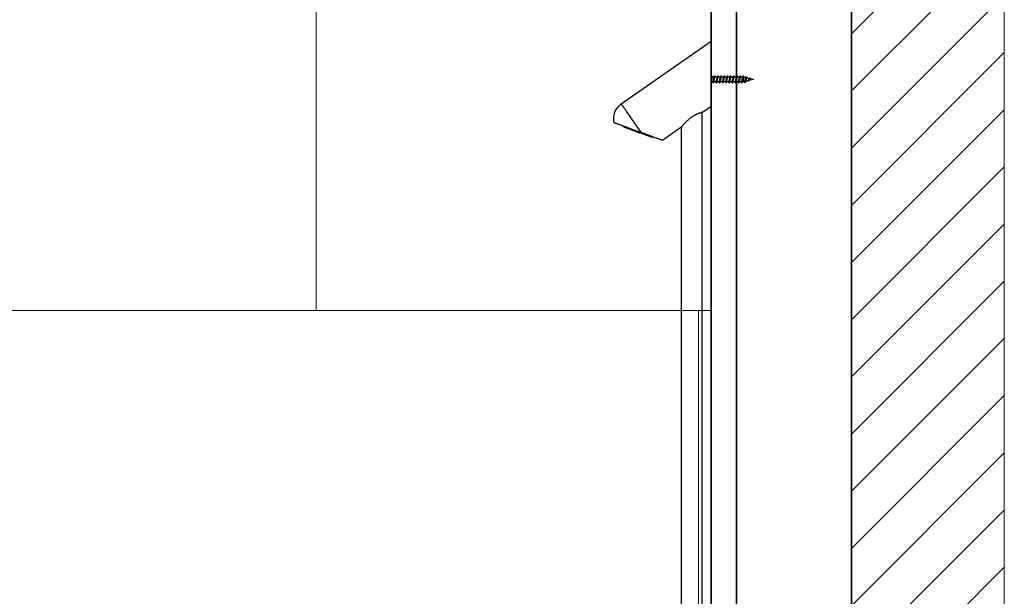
# Model space of a CAD drawing. Header units: millimetres. Extents: x 15214 to 140083, y -437840 to -79279.
# Tile 64 of 64: x 37010 to 37088, y -197042 to -196997. Entities that reach past the tile are written whole.
import ezdxf

# ---------------------------------------------------------------- set-up
doc = ezdxf.new("R2010")
doc.units = ezdxf.units.MM
for name, color, linetype, lineweight in [('0-ZABUDOWA GK-MDF', 54, 'Continuous', 35), ('1_POSADZKA PODZIAŁY', 151, 'Continuous', 0), ('A_wymiary', 7, 'Continuous', 5), ('Hatch', 4, 'Continuous', 5), ('Sciany', 2, 'Continuous', 35), ('WYMIAROWANIE', 1, 'Continuous', 13)]:
    doc.layers.add(name, color=color, linetype=linetype, lineweight=lineweight)
doc.layers.add('C-wypos-sanitarne', color=1, linetype='Continuous')

# ---------------------------------------------------------------- blocks, each defined once
blk = doc.blocks.new('ZESTAW PRYSZNICOWY BOK')
at = {"layer": 'C-wypos-sanitarne'}
for p, q in [((35952.71, -196231.78), (35882.3, -196182.47)), ((35882.3, -196182.47), (35882.3, -196233.74)), ((35851.66, -196211.76), (35849, -196212.47)), ((35849, -196212.47), (35852.77, -196213.48)), ((35851.8, -196211.52), (35851.58, -196211.78)), ((35852.42, -196211.83), (35852.21, -196211.55)), ((35854.01, -196211.13), (35852.25, -196211.6)), ((35853.39, -196213.91), (35853.54, -196213.69)), ((35853.4, -196213.65), (35855.12, -196214.11)), ((35856.46, -196210.47), (35854.84, -196210.91)), ((35856.06, -196214.36), (35856.46, -196214.47)), ((35856.52, -196210.47), (35856.46, -196210.47)), ((35856.46, -196214.47), (35856.46, -196210.47)), ((35856.46, -196214.47), (35857.7, -196214.47)), ((35859.02, -196210.47), (35857.45, -196210.47)), ((35858.63, -196214.47), (35860.2, -196214.47)), ((35861.52, -196210.47), (35859.95, -196210.47)), ((35861.13, -196214.47), (35862.7, -196214.47)), ((35864.02, -196210.47), (35862.45, -196210.47)), ((35863.63, -196214.47), (35865.2, -196214.47)), ((35866.52, -196210.47), (35864.95, -196210.47)), ((35866.13, -196214.47), (35867.7, -196214.47)), ((35869.02, -196210.47), (35867.45, -196210.47)), ((35868.63, -196214.47), (35870.2, -196214.47)), ((35871.52, -196210.47), (35869.95, -196210.47)), ((35871.13, -196214.47), (35872.7, -196214.47)), ((35874.02, -196210.47), (35872.45, -196210.47)), ((35873.63, -196214.47), (35875.2, -196214.47)), ((35876.52, -196210.47), (35874.95, -196210.47)), ((35876.13, -196214.47), (35877.7, -196214.47)), ((35879.02, -196210.47), (35877.45, -196210.47)), ((35878.63, -196214.47), (35880.2, -196214.47)), ((35880.53, -196210.47), (35879.95, -196210.47)), ((35880.7, -196210.17), (35880.53, -196210.47)), ((35880.53, -196212.56), (35880.53, -196210.47)), ((35882.3, -196210.17), (35880.7, -196210.17)), ((35880.7, -196214.3), (35880.7, -196210.17)), ((35880.96, -196214.77), (35880.7, -196215.22)), ((35880.96, -196214.77), (35882.3, -196214.77)), ((35882.3, -196233.74), (35888.9, -196238.37)), ((35889.4, -196238.47), (35889.4, -196694.44)), ((35905.4, -196694.48), (35905.4, -196249.68)), ((35905.9, -196250.27), (35920.32, -196260.37)), ((35950.18, -196250.14), (35951.52, -196249.01)), ((35927.09, -196257.91), (35928.84, -196257.91))]:
    blk.add_line(p, q, dxfattribs=at)
for points in [[(35936.92, -196254.33), (35937.5, -196253.5), (35938.09, -196252.66), (35938.69, -196251.81), (35939.29, -196250.95), (35939.89, -196250.09), (35940.5, -196249.22), (35941.1, -196248.36), (35941.71, -196247.49), (35942.31, -196246.63), (35942.91, -196245.78), (35943.5, -196244.93), (35944.08, -196244.1), (35944.66, -196243.27), (35945.23, -196242.46), (35945.78, -196241.67), (35946.32, -196240.9), (35946.85, -196240.14), (35947.36, -196239.41), (35947.86, -196238.71), (35948.34, -196238.02), (35948.79, -196237.37), (35949.23, -196236.75), (35949.65, -196236.15), (35950.04, -196235.59), (35950.41, -196235.07), (35950.75, -196234.58), (35951.07, -196234.12), (35951.36, -196233.7), (35951.63, -196233.32), (35951.86, -196232.99), (35952.07, -196232.69), (35952.25, -196232.43), (35952.4, -196232.21), (35952.53, -196232.04), (35952.62, -196231.91), (35952.68, -196231.82), (35952.71, -196231.78), (35952.71, -196231.78)], [(35940.83, -196253.54), (35940.8, -196253.55), (35940.66, -196253.6), (35940.49, -196253.67), (35940.28, -196253.74), (35940.04, -196253.83), (35939.78, -196253.93), (35939.51, -196254.02), (35939.24, -196254.12), (35938.98, -196254.22), (35938.74, -196254.3), (35938.53, -196254.38), (35938.35, -196254.44), (35938.22, -196254.49), (35938.19, -196254.51)], [(35940.83, -196253.54), (35941.56, -196253.28), (35942.27, -196253.02), (35942.98, -196252.76), (35943.66, -196252.51), (35944.33, -196252.27), (35944.97, -196252.03), (35945.59, -196251.81), (35946.18, -196251.6), (35946.74, -196251.39), (35947.26, -196251.2), (35947.75, -196251.03), (35948.19, -196250.86), (35948.6, -196250.72), (35948.96, -196250.58), (35949.28, -196250.47), (35949.55, -196250.37), (35949.77, -196250.29), (35949.95, -196250.22), (35950.08, -196250.18), (35950.15, -196250.15), (35950.18, -196250.14)], [(35920.32, -196260.37), (35920.33, -196260.37), (35920.38, -196260.35), (35920.48, -196260.31), (35920.63, -196260.26), (35920.83, -196260.18), (35921.08, -196260.09), (35921.37, -196259.99), (35921.72, -196259.86), (35922.11, -196259.72), (35922.55, -196259.56), (35923.03, -196259.38), (35923.56, -196259.19), (35924.13, -196258.98), (35924.75, -196258.76), (35925.4, -196258.52), (35926.1, -196258.27), (35926.83, -196258), (35927.6, -196257.72), (35928.41, -196257.43), (35929.24, -196257.12), (35930.11, -196256.8), (35931.01, -196256.48), (35931.94, -196256.14), (35932.89, -196255.79), (35933.87, -196255.44), (35934.87, -196255.07), (35935.89, -196254.7), (35936.92, -196254.33)], [(35928.84, -196257.91), (35928.87, -196257.9), (35928.94, -196257.87), (35929.07, -196257.82), (35929.24, -196257.76), (35929.47, -196257.68), (35929.74, -196257.58), (35930.06, -196257.46), (35930.42, -196257.33), (35930.83, -196257.18), (35931.27, -196257.02), (35931.76, -196256.84), (35932.28, -196256.65), (35932.84, -196256.45), (35933.43, -196256.24), (35934.05, -196256.01), (35934.69, -196255.78), (35935.36, -196255.53), (35936.04, -196255.29), (35936.74, -196255.03), (35937.46, -196254.77), (35938.19, -196254.51)]]:
    blk.add_lwpolyline(points, dxfattribs=at)
blk.add_arc((35944.68, -196243.24), 14, 346.31863, 55, dxfattribs=at)
for points, knots in [([(35852.69, -196213.36), (35852.67, -196213.34), (35852.61, -196213.27), (35852.5, -196213.05), (35852.37, -196212.72), (35852.23, -196212.39), (35852.08, -196212.09), (35851.94, -196211.87), (35851.8, -196211.74), (35851.71, -196211.76), (35851.67, -196211.76)], [0, 0, 0, 0, 0.053216, 0.202675, 0.34687, 0.488921, 0.62679, 0.759441, 0.887842, 1, 1, 1, 1]), ([(35853.39, -196213.88), (35853.36, -196213.93), (35853.3, -196214.03), (35853.2, -196214.04), (35853.09, -196213.95), (35852.98, -196213.74), (35852.87, -196213.44), (35852.76, -196213.09), (35852.65, -196212.72), (35852.53, -196212.33), (35852.42, -196211.98), (35852.29, -196211.68), (35852.17, -196211.47), (35852.04, -196211.37), (35851.91, -196211.39), (35851.83, -196211.5), (35851.8, -196211.54)], [0, 0, 0, 0, 0.0641905, 0.1420749, 0.2202896, 0.2991759, 0.3783823, 0.4491989, 0.520518, 0.5920089, 0.6637958, 0.7355298, 0.8073262, 0.8788076, 0.9494642, 1, 1, 1, 1]), ([(35852.41, -196211.84), (35852.44, -196211.88), (35852.52, -196211.98), (35852.65, -196212.25), (35852.8, -196212.6), (35852.95, -196212.97), (35853.09, -196213.3), (35853.24, -196213.53), (35853.34, -196213.65), (35853.4, -196213.64), (35853.41, -196213.64)], [0, 0, 0, 0, 0.078397, 0.217451, 0.360353, 0.507987, 0.659971, 0.815398, 0.975614, 1, 1, 1, 1]), ([(35852.68, -196213.36), (35852.74, -196213.44), (35852.88, -196213.62), (35853.01, -196213.8), (35853.08, -196213.91)], [0, 0, 0, 0, 0.4468699, 1, 1, 1, 1]), ([(35854.36, -196210.53), (35854.25, -196210.71), (35854.12, -196210.92), (35853.97, -196211.11), (35853.95, -196211.14)], [0, 0, 0, 0, 0.832822, 1, 1, 1, 1]), ([(35855.07, -196214.03), (35855.06, -196214.01), (35855, -196213.92), (35854.9, -196213.65), (35854.77, -196213.19), (35854.64, -196212.65), (35854.51, -196212.12), (35854.38, -196211.65), (35854.25, -196211.31), (35854.13, -196211.12), (35854.05, -196211.14), (35854.02, -196211.14)], [0, 0, 0, 0, 0.042716, 0.174654, 0.303851, 0.430397, 0.554359, 0.675971, 0.795221, 0.912121, 1, 1, 1, 1]), ([(35855.82, -196214.9), (35855.82, -196214.9), (35855.79, -196214.99), (35855.72, -196215), (35855.61, -196214.92), (35855.5, -196214.64), (35855.4, -196214.26), (35855.31, -196213.79), (35855.21, -196213.26), (35855.11, -196212.68), (35855.01, -196212.1), (35854.9, -196211.55), (35854.8, -196211.07), (35854.69, -196210.7), (35854.58, -196210.47), (35854.47, -196210.4), (35854.39, -196210.49), (35854.35, -196210.54)], [0, 0, 0, 0, 0.002464, 0.082181, 0.162175, 0.242446, 0.310482, 0.378752, 0.447252, 0.516017, 0.585044, 0.654347, 0.72397, 0.79391, 0.864165, 0.934788, 1, 1, 1, 1]), ([(35854.95, -196211.08), (35854.93, -196211.05), (35854.81, -196210.87), (35854.7, -196210.69), (35854.6, -196210.54)], [0, 0, 0, 0, 0.187266, 1, 1, 1, 1]), ([(35854.94, -196211.08), (35854.95, -196211.1), (35855.01, -196211.16), (35855.12, -196211.45), (35855.26, -196211.92), (35855.41, -196212.5), (35855.55, -196213.09), (35855.67, -196213.54), (35855.76, -196213.85), (35855.83, -196214.05), (35855.9, -196214.2), (35855.98, -196214.31), (35856.03, -196214.36), (35856.06, -196214.36), (35856.06, -196214.36)], [0, 0, 0, 0, 0.024115, 0.144069, 0.266521, 0.391393, 0.518696, 0.648469, 0.713996, 0.781346, 0.848203, 0.916921, 0.985123, 1, 1, 1, 1]), ([(35855.07, -196214.03), (35855.16, -196214.17), (35855.35, -196214.46), (35855.53, -196214.75), (35855.62, -196214.9)], [0, 0, 0, 0, 0.507369, 1, 1, 1, 1]), ([(35855.82, -196214.9), (35855.9, -196214.77), (35856.01, -196214.6), (35856.12, -196214.43), (35856.15, -196214.39)], [0, 0, 0, 0, 0.754614, 1, 1, 1, 1]), ([(35856.85, -196209.81), (35856.75, -196209.98), (35856.62, -196210.2), (35856.48, -196210.42), (35856.45, -196210.47)], [0, 0, 0, 0, 0.745869, 1, 1, 1, 1]), ([(35857.63, -196214.36), (35857.61, -196214.32), (35857.57, -196214.24), (35857.5, -196214.05), (35857.43, -196213.81), (35857.36, -196213.53), (35857.29, -196213.23), (35857.23, -196212.89), (35857.16, -196212.55), (35857.09, -196212.21), (35857.02, -196211.87), (35856.95, -196211.55), (35856.88, -196211.26), (35856.81, -196211), (35856.75, -196210.79), (35856.68, -196210.62), (35856.61, -196210.52), (35856.55, -196210.47), (35856.52, -196210.48), (35856.52, -196210.48)], [0, 0, 0, 0, 0.05807, 0.118509, 0.180696, 0.24113, 0.303311, 0.363761, 0.425951, 0.486387, 0.548559, 0.609013, 0.671202, 0.731636, 0.793828, 0.854262, 0.916457, 0.980989, 1, 1, 1, 1]), ([(35858.3, -196215.12), (35858.28, -196215.16), (35858.22, -196215.25), (35858.13, -196215.21), (35858.04, -196215.03), (35857.94, -196214.7), (35857.85, -196214.24), (35857.75, -196213.69), (35857.66, -196213.06), (35857.56, -196212.4), (35857.47, -196211.74), (35857.37, -196211.13), (35857.28, -196210.59), (35857.18, -196210.16), (35857.09, -196209.86), (35856.99, -196209.72), (35856.91, -196209.7), (35856.86, -196209.8), (35856.85, -196209.83)], [0, 0, 0, 0, 0.047069, 0.112623, 0.178135, 0.243617, 0.309181, 0.37464, 0.440184, 0.505711, 0.571181, 0.636744, 0.702211, 0.767746, 0.833291, 0.898748, 0.96431, 1, 1, 1, 1]), ([(35857.52, -196210.59), (35857.44, -196210.46), (35857.28, -196210.19), (35857.12, -196209.93), (35857.04, -196209.79)], [0, 0, 0, 0, 0.497478, 1, 1, 1, 1]), ([(35857.51, -196210.59), (35857.52, -196210.6), (35857.56, -196210.65), (35857.61, -196210.79), (35857.68, -196210.99), (35857.75, -196211.25), (35857.82, -196211.54), (35857.88, -196211.86), (35857.95, -196212.2), (35858.02, -196212.54), (35858.09, -196212.88), (35858.16, -196213.22), (35858.23, -196213.52), (35858.29, -196213.8), (35858.36, -196214.04), (35858.43, -196214.23), (35858.5, -196214.37), (35858.57, -196214.46), (35858.61, -196214.46), (35858.63, -196214.47)], [0, 0, 0, 0, 0.025661, 0.085989, 0.148063, 0.208385, 0.270456, 0.330786, 0.392859, 0.453179, 0.515244, 0.575586, 0.637654, 0.697976, 0.760052, 0.820371, 0.88244, 0.942767, 1, 1, 1, 1]), ([(35857.63, -196214.36), (35857.69, -196214.45), (35857.85, -196214.71), (35858, -196214.98), (35858.1, -196215.14)], [0, 0, 0, 0, 0.370411, 1, 1, 1, 1]), ([(35858.3, -196215.14), (35858.39, -196214.99), (35858.52, -196214.77), (35858.65, -196214.55), (35858.7, -196214.47)], [0, 0, 0, 0, 0.663314, 1, 1, 1, 1]), ([(35859.35, -196209.81), (35859.25, -196209.97), (35859.12, -196210.19), (35858.98, -196210.41), (35858.95, -196210.47)], [0, 0, 0, 0, 0.739231, 1, 1, 1, 1]), ([(35860.14, -196214.36), (35860.12, -196214.34), (35860.09, -196214.29), (35860.03, -196214.14), (35859.96, -196213.93), (35859.89, -196213.67), (35859.83, -196213.37), (35859.76, -196213.05), (35859.69, -196212.71), (35859.62, -196212.37), (35859.55, -196212.03), (35859.48, -196211.7), (35859.42, -196211.39), (35859.35, -196211.12), (35859.28, -196210.88), (35859.21, -196210.7), (35859.14, -196210.56), (35859.08, -196210.48), (35859.03, -196210.48), (35859.02, -196210.47)], [0, 0, 0, 0, 0.032607, 0.094516, 0.154682, 0.216589, 0.276756, 0.338652, 0.398819, 0.460729, 0.520897, 0.582787, 0.642958, 0.704866, 0.765025, 0.826931, 0.887095, 0.949006, 1, 1, 1, 1]), ([(35860.79, -196215.14), (35860.76, -196215.18), (35860.7, -196215.25), (35860.61, -196215.18), (35860.51, -196214.96), (35860.42, -196214.59), (35860.32, -196214.11), (35860.23, -196213.53), (35860.13, -196212.89), (35860.04, -196212.23), (35859.94, -196211.58), (35859.85, -196210.98), (35859.75, -196210.47), (35859.66, -196210.07), (35859.56, -196209.81), (35859.47, -196209.71), (35859.4, -196209.71), (35859.36, -196209.8), (35859.35, -196209.82)], [0, 0, 0, 0, 0.057204, 0.123378, 0.189599, 0.255717, 0.321938, 0.38811, 0.454267, 0.520486, 0.586612, 0.652826, 0.719011, 0.78515, 0.851381, 0.917507, 0.983706, 1, 1, 1, 1]), ([(35860.02, -196210.59), (35859.94, -196210.46), (35859.78, -196210.2), (35859.62, -196209.93), (35859.55, -196209.8)], [0, 0, 0, 0, 0.497828, 1, 1, 1, 1]), ([(35860.01, -196210.58), (35860.03, -196210.62), (35860.08, -196210.7), (35860.14, -196210.88), (35860.21, -196211.11), (35860.28, -196211.38), (35860.35, -196211.69), (35860.42, -196212.02), (35860.48, -196212.36), (35860.55, -196212.7), (35860.62, -196213.04), (35860.69, -196213.36), (35860.76, -196213.66), (35860.83, -196213.92), (35860.9, -196214.14), (35860.96, -196214.3), (35861.03, -196214.42), (35861.09, -196214.47), (35861.12, -196214.47), (35861.13, -196214.46)], [0, 0, 0, 0, 0.052815, 0.114947, 0.17533, 0.237463, 0.297832, 0.35997, 0.42034, 0.48248, 0.542858, 0.60499, 0.665367, 0.727502, 0.787874, 0.849998, 0.910384, 0.972519, 1, 1, 1, 1]), ([(35860.13, -196214.36), (35860.19, -196214.46), (35860.35, -196214.72), (35860.51, -196214.99), (35860.61, -196215.15)], [0, 0, 0, 0, 0.373217, 1, 1, 1, 1]), ([(35860.79, -196215.15), (35860.87, -196215.02), (35861, -196214.79), (35861.14, -196214.57), (35861.2, -196214.47)], [0, 0, 0, 0, 0.582045, 1, 1, 1, 1]), ([(35861.85, -196209.8), (35861.79, -196209.91), (35861.68, -196210.1), (35861.53, -196210.34), (35861.47, -196210.45), (35861.46, -196210.47)], [0, 0, 0, 0, 0.521699, 0.913579, 1, 1, 1, 1]), ([(35862.63, -196214.36), (35862.63, -196214.36), (35862.61, -196214.33), (35862.56, -196214.22), (35862.5, -196214.04), (35862.43, -196213.79), (35862.36, -196213.52), (35862.29, -196213.21), (35862.22, -196212.88), (35862.15, -196212.53), (35862.09, -196212.19), (35862.02, -196211.85), (35861.95, -196211.54), (35861.88, -196211.24), (35861.81, -196210.99), (35861.74, -196210.78), (35861.67, -196210.62), (35861.61, -196210.51), (35861.55, -196210.47), (35861.52, -196210.48), (35861.52, -196210.48)], [0, 0, 0, 0, 0.001404, 0.061768, 0.123883, 0.184241, 0.246352, 0.30672, 0.368838, 0.429191, 0.491314, 0.551668, 0.613777, 0.674139, 0.736255, 0.796612, 0.858714, 0.919081, 0.981197, 1, 1, 1, 1]), ([(35863.3, -196215.13), (35863.29, -196215.14), (35863.25, -196215.23), (35863.18, -196215.24), (35863.09, -196215.14), (35862.99, -196214.87), (35862.89, -196214.48), (35862.8, -196213.97), (35862.7, -196213.37), (35862.61, -196212.72), (35862.51, -196212.06), (35862.42, -196211.42), (35862.32, -196210.84), (35862.23, -196210.35), (35862.13, -196209.99), (35862.04, -196209.77), (35861.94, -196209.69), (35861.88, -196209.77), (35861.85, -196209.81)], [0, 0, 0, 0, 0.0138957, 0.0798061, 0.1456314, 0.2115631, 0.2774111, 0.3432937, 0.4092122, 0.4750343, 0.5409618, 0.6068283, 0.6726892, 0.7386147, 0.8044389, 0.8703566, 0.9362419, 1, 1, 1, 1]), ([(35862.52, -196210.59), (35862.44, -196210.46), (35862.28, -196210.2), (35862.13, -196209.94), (35862.05, -196209.8)], [0, 0, 0, 0, 0.497763, 1, 1, 1, 1]), ([(35862.52, -196210.59), (35862.52, -196210.6), (35862.55, -196210.64), (35862.61, -196210.77), (35862.67, -196210.98), (35862.74, -196211.23), (35862.81, -196211.52), (35862.88, -196211.84), (35862.95, -196212.18), (35863.02, -196212.52), (35863.09, -196212.87), (35863.15, -196213.2), (35863.22, -196213.51), (35863.29, -196213.79), (35863.36, -196214.03), (35863.43, -196214.22), (35863.5, -196214.36), (35863.56, -196214.45), (35863.61, -196214.47), (35863.63, -196214.47)], [0, 0, 0, 0, 0.019465, 0.081667, 0.142112, 0.204302, 0.264746, 0.326934, 0.387381, 0.449567, 0.510002, 0.572204, 0.632642, 0.694846, 0.755281, 0.817466, 0.877912, 0.94011, 1, 1, 1, 1]), ([(35862.63, -196214.36), (35862.7, -196214.47), (35862.86, -196214.73), (35863.01, -196214.99), (35863.1, -196215.14)], [0, 0, 0, 0, 0.429851, 1, 1, 1, 1]), ([(35863.3, -196215.14), (35863.37, -196215.01), (35863.51, -196214.78), (35863.64, -196214.56), (35863.7, -196214.47)], [0, 0, 0, 0, 0.591299, 1, 1, 1, 1]), ([(35864.35, -196209.8), (35864.26, -196209.96), (35864.12, -196210.19), (35863.99, -196210.41), (35863.95, -196210.47)], [0, 0, 0, 0, 0.736438, 1, 1, 1, 1]), ([(35865.14, -196214.37), (35865.13, -196214.34), (35865.09, -196214.29), (35865.03, -196214.13), (35864.96, -196213.91), (35864.89, -196213.65), (35864.82, -196213.36), (35864.75, -196213.03), (35864.69, -196212.7), (35864.62, -196212.35), (35864.55, -196212.01), (35864.48, -196211.68), (35864.41, -196211.38), (35864.34, -196211.1), (35864.28, -196210.87), (35864.21, -196210.69), (35864.14, -196210.56), (35864.07, -196210.48), (35864.03, -196210.48), (35864.02, -196210.48)], [0, 0, 0, 0, 0.03947, 0.099475, 0.161223, 0.221216, 0.282948, 0.342959, 0.404704, 0.464707, 0.52643, 0.586445, 0.648185, 0.708189, 0.769935, 0.829925, 0.891669, 0.951675, 1, 1, 1, 1]), ([(35865.79, -196215.13), (35865.78, -196215.15), (35865.73, -196215.24), (35865.66, -196215.23), (35865.56, -196215.08), (35865.47, -196214.78), (35865.37, -196214.36), (35865.28, -196213.82), (35865.18, -196213.2), (35865.08, -196212.55), (35864.99, -196211.89), (35864.89, -196211.26), (35864.8, -196210.7), (35864.7, -196210.25), (35864.61, -196209.92), (35864.51, -196209.74), (35864.43, -196209.69), (35864.38, -196209.78), (35864.35, -196209.81)], [0, 0, 0, 0, 0.027471, 0.093788, 0.160002, 0.226289, 0.29258, 0.358789, 0.425105, 0.49133, 0.557602, 0.623912, 0.690111, 0.756423, 0.822666, 0.888922, 0.955233, 1, 1, 1, 1]), ([(35865.01, -196210.58), (35864.93, -196210.45), (35864.78, -196210.19), (35864.62, -196209.93), (35864.54, -196209.79)], [0, 0, 0, 0, 0.498328, 1, 1, 1, 1]), ([(35865.01, -196210.57), (35865.03, -196210.61), (35865.07, -196210.68), (35865.14, -196210.87), (35865.21, -196211.1), (35865.28, -196211.37), (35865.34, -196211.67), (35865.41, -196212), (35865.48, -196212.34), (35865.55, -196212.69), (35865.62, -196213.02), (35865.69, -196213.35), (35865.75, -196213.64), (35865.82, -196213.91), (35865.89, -196214.12), (35865.96, -196214.3), (35866.03, -196214.41), (35866.09, -196214.47), (35866.12, -196214.46), (35866.13, -196214.46)], [0, 0, 0, 0, 0.057945, 0.11784, 0.179471, 0.239353, 0.300983, 0.360871, 0.422517, 0.482402, 0.544024, 0.603906, 0.665549, 0.725437, 0.787069, 0.846958, 0.908588, 0.968481, 1, 1, 1, 1]), ([(35865.14, -196214.37), (35865.2, -196214.46), (35865.35, -196214.72), (35865.51, -196214.99), (35865.61, -196215.15)], [0, 0, 0, 0, 0.374087, 1, 1, 1, 1]), ([(35865.79, -196215.15), (35865.87, -196215.02), (35866, -196214.79), (35866.14, -196214.56), (35866.2, -196214.47)], [0, 0, 0, 0, 0.5890389, 1, 1, 1, 1]), ([(35866.85, -196209.8), (35866.75, -196209.97), (35866.62, -196210.19), (35866.49, -196210.41), (35866.45, -196210.47)], [0, 0, 0, 0, 0.736385, 1, 1, 1, 1]), ([(35867.63, -196214.36), (35867.63, -196214.36), (35867.61, -196214.32), (35867.56, -196214.21), (35867.49, -196214.02), (35867.42, -196213.78), (35867.35, -196213.5), (35867.29, -196213.19), (35867.22, -196212.86), (35867.15, -196212.52), (35867.08, -196212.17), (35867.01, -196211.84), (35866.94, -196211.52), (35866.88, -196211.23), (35866.81, -196210.98), (35866.74, -196210.77), (35866.67, -196210.61), (35866.6, -196210.51), (35866.55, -196210.47), (35866.52, -196210.47), (35866.52, -196210.48)], [0, 0, 0, 0, 0.0016, 0.063857, 0.124361, 0.186625, 0.247123, 0.309382, 0.369888, 0.432155, 0.492637, 0.55489, 0.615413, 0.677659, 0.738172, 0.800425, 0.860927, 0.923186, 0.983692, 1, 1, 1, 1]), ([(35868.3, -196215.12), (35868.27, -196215.16), (35868.22, -196215.25), (35868.13, -196215.2), (35868.04, -196215.02), (35867.94, -196214.68), (35867.85, -196214.23), (35867.75, -196213.67), (35867.66, -196213.04), (35867.56, -196212.38), (35867.46, -196211.72), (35867.37, -196211.11), (35867.27, -196210.57), (35867.18, -196210.15), (35867.08, -196209.85), (35866.99, -196209.71), (35866.91, -196209.7), (35866.87, -196209.79), (35866.85, -196209.82)], [0, 0, 0, 0, 0.047931, 0.113869, 0.179773, 0.245637, 0.311589, 0.377433, 0.443356, 0.509278, 0.575132, 0.64108, 0.706938, 0.772854, 0.838786, 0.904629, 0.970578, 1, 1, 1, 1]), ([(35867.52, -196210.59), (35867.44, -196210.46), (35867.28, -196210.2), (35867.13, -196209.94), (35867.05, -196209.81)], [0, 0, 0, 0, 0.498162, 1, 1, 1, 1]), ([(35867.51, -196210.59), (35867.52, -196210.6), (35867.55, -196210.64), (35867.6, -196210.77), (35867.67, -196210.97), (35867.74, -196211.22), (35867.81, -196211.51), (35867.88, -196211.82), (35867.94, -196212.16), (35868.01, -196212.5), (35868.08, -196212.85), (35868.15, -196213.18), (35868.22, -196213.49), (35868.29, -196213.77), (35868.35, -196214.01), (35868.42, -196214.21), (35868.49, -196214.36), (35868.56, -196214.44), (35868.61, -196214.48), (35868.63, -196214.47), (35868.63, -196214.47)], [0, 0, 0, 0, 0.017982, 0.078369, 0.140494, 0.200871, 0.26299, 0.323364, 0.38551, 0.44587, 0.508006, 0.568377, 0.630516, 0.690892, 0.753021, 0.813393, 0.875522, 0.935901, 0.998033, 1, 1, 1, 1]), ([(35867.63, -196214.36), (35867.69, -196214.45), (35867.85, -196214.71), (35868, -196214.97), (35868.1, -196215.14)], [0, 0, 0, 0, 0.36996, 1, 1, 1, 1]), ([(35868.3, -196215.14), (35868.37, -196215.01), (35868.51, -196214.78), (35868.64, -196214.56), (35868.7, -196214.47)], [0, 0, 0, 0, 0.592546, 1, 1, 1, 1]), ([(35869.36, -196209.79), (35869.26, -196209.96), (35869.13, -196210.18), (35868.99, -196210.41), (35868.95, -196210.47)], [0, 0, 0, 0, 0.728374, 1, 1, 1, 1]), ([(35870.11, -196214.32), (35870.11, -196214.31), (35870.08, -196214.26), (35870.02, -196214.12), (35869.96, -196213.9), (35869.89, -196213.64), (35869.82, -196213.34), (35869.75, -196213.02), (35869.68, -196212.68), (35869.61, -196212.33), (35869.54, -196211.99), (35869.48, -196211.66), (35869.41, -196211.36), (35869.34, -196211.09), (35869.27, -196210.86), (35869.2, -196210.68), (35869.13, -196210.55), (35869.07, -196210.48), (35869.03, -196210.48), (35869.02, -196210.48)], [0, 0, 0, 0, 0.01857, 0.081823, 0.143291, 0.206547, 0.268007, 0.331261, 0.392738, 0.455981, 0.517453, 0.580694, 0.642164, 0.705422, 0.766877, 0.830129, 0.891593, 0.954849, 1, 1, 1, 1]), ([(35870.8, -196215.14), (35870.76, -196215.18), (35870.7, -196215.25), (35870.61, -196215.17), (35870.51, -196214.95), (35870.42, -196214.58), (35870.32, -196214.09), (35870.23, -196213.51), (35870.13, -196212.87), (35870.04, -196212.21), (35869.94, -196211.56), (35869.85, -196210.96), (35869.75, -196210.45), (35869.65, -196210.06), (35869.56, -196209.8), (35869.46, -196209.71), (35869.4, -196209.71), (35869.36, -196209.79), (35869.36, -196209.8)], [0, 0, 0, 0, 0.065498, 0.131722, 0.198002, 0.264177, 0.330452, 0.396685, 0.462888, 0.529173, 0.595353, 0.661627, 0.727869, 0.794064, 0.860349, 0.926536, 0.992789, 1, 1, 1, 1]), ([(35870.01, -196210.58), (35869.93, -196210.45), (35869.77, -196210.18), (35869.62, -196209.92), (35869.54, -196209.79)], [0, 0, 0, 0, 0.497855, 1, 1, 1, 1]), ([(35870.01, -196210.57), (35870.03, -196210.6), (35870.07, -196210.68), (35870.13, -196210.85), (35870.2, -196211.08), (35870.27, -196211.35), (35870.34, -196211.65), (35870.41, -196211.98), (35870.48, -196212.32), (35870.54, -196212.66), (35870.61, -196213.01), (35870.68, -196213.33), (35870.75, -196213.63), (35870.82, -196213.89), (35870.89, -196214.11), (35870.96, -196214.29), (35871.02, -196214.41), (35871.08, -196214.47), (35871.12, -196214.46), (35871.13, -196214.46)], [0, 0, 0, 0, 0.053143, 0.114814, 0.174738, 0.2364, 0.296314, 0.357982, 0.417924, 0.479575, 0.53951, 0.601158, 0.661093, 0.722762, 0.78268, 0.844341, 0.904269, 0.96594, 1, 1, 1, 1]), ([(35870.11, -196214.32), (35870.11, -196214.33), (35870.15, -196214.39), (35870.26, -196214.56), (35870.43, -196214.84), (35870.54, -196215.03), (35870.6, -196215.14)], [0, 0, 0, 0, 0.017062, 0.276691, 0.592053, 1, 1, 1, 1]), ([(35870.8, -196215.14), (35870.88, -196215.01), (35871.01, -196214.78), (35871.14, -196214.56), (35871.2, -196214.47)], [0, 0, 0, 0, 0.594287, 1, 1, 1, 1]), ([(35871.85, -196209.8), (35871.77, -196209.95), (35871.63, -196210.17), (35871.5, -196210.39), (35871.45, -196210.47)], [0, 0, 0, 0, 0.639382, 1, 1, 1, 1]), ([(35872.63, -196214.35), (35872.63, -196214.35), (35872.6, -196214.32), (35872.56, -196214.2), (35872.49, -196214.01), (35872.42, -196213.77), (35872.35, -196213.48), (35872.28, -196213.17), (35872.21, -196212.84), (35872.15, -196212.49), (35872.08, -196212.15), (35872.01, -196211.82), (35871.94, -196211.5), (35871.87, -196211.21), (35871.8, -196210.96), (35871.73, -196210.76), (35871.67, -196210.6), (35871.6, -196210.51), (35871.55, -196210.47), (35871.52, -196210.47), (35871.52, -196210.48)], [0, 0, 0, 0, 0.006251, 0.066735, 0.128978, 0.189457, 0.251689, 0.312172, 0.374405, 0.434882, 0.49712, 0.557609, 0.619847, 0.680327, 0.742572, 0.803044, 0.865277, 0.925759, 0.988, 1, 1, 1, 1]), ([(35873.29, -196215.13), (35873.29, -196215.15), (35873.25, -196215.23), (35873.18, -196215.24), (35873.08, -196215.13), (35872.99, -196214.86), (35872.89, -196214.46), (35872.8, -196213.95), (35872.7, -196213.35), (35872.61, -196212.7), (35872.51, -196212.04), (35872.42, -196211.4), (35872.32, -196210.82), (35872.23, -196210.34), (35872.13, -196209.98), (35872.03, -196209.76), (35871.94, -196209.69), (35871.88, -196209.77), (35871.85, -196209.81)], [0, 0, 0, 0, 0.013885, 0.079923, 0.145871, 0.211927, 0.277904, 0.343904, 0.409956, 0.475896, 0.541944, 0.607942, 0.673925, 0.739976, 0.805925, 0.871965, 0.93798, 1, 1, 1, 1]), ([(35872.52, -196210.59), (35872.44, -196210.46), (35872.28, -196210.2), (35872.12, -196209.93), (35872.05, -196209.8)], [0, 0, 0, 0, 0.497893, 1, 1, 1, 1]), ([(35872.51, -196210.58), (35872.52, -196210.59), (35872.55, -196210.63), (35872.6, -196210.75), (35872.67, -196210.96), (35872.74, -196211.2), (35872.8, -196211.49), (35872.87, -196211.8), (35872.94, -196212.14), (35873.01, -196212.48), (35873.08, -196212.83), (35873.15, -196213.16), (35873.21, -196213.47), (35873.28, -196213.76), (35873.35, -196214), (35873.42, -196214.2), (35873.49, -196214.35), (35873.56, -196214.44), (35873.6, -196214.48), (35873.63, -196214.47), (35873.63, -196214.47)], [0, 0, 0, 0, 0.0147086, 0.0767718, 0.1370856, 0.1991544, 0.259474, 0.3215242, 0.3818454, 0.4439207, 0.504218, 0.5662878, 0.6265996, 0.6886742, 0.7489814, 0.8110429, 0.8713593, 0.9334299, 0.9937436, 1, 1, 1, 1]), ([(35872.63, -196214.36), (35872.69, -196214.45), (35872.85, -196214.71), (35873, -196214.98), (35873.1, -196215.14)], [0, 0, 0, 0, 0.370598, 1, 1, 1, 1]), ([(35873.29, -196215.15), (35873.37, -196215.01), (35873.5, -196214.79), (35873.64, -196214.56), (35873.7, -196214.47)], [0, 0, 0, 0, 0.581464, 1, 1, 1, 1]), ([(35874.36, -196209.79), (35874.26, -196209.95), (35874.13, -196210.18), (35873.99, -196210.41), (35873.95, -196210.47)], [0, 0, 0, 0, 0.721815, 1, 1, 1, 1]), ([(35875.13, -196214.35), (35875.12, -196214.33), (35875.08, -196214.27), (35875.02, -196214.11), (35874.95, -196213.89), (35874.88, -196213.62), (35874.81, -196213.32), (35874.75, -196213), (35874.68, -196212.66), (35874.61, -196212.31), (35874.54, -196211.97), (35874.47, -196211.65), (35874.4, -196211.35), (35874.34, -196211.08), (35874.27, -196210.85), (35874.2, -196210.67), (35874.13, -196210.55), (35874.07, -196210.48), (35874.03, -196210.48), (35874.02, -196210.48)], [0, 0, 0, 0, 0.038788, 0.099261, 0.16149, 0.221957, 0.284172, 0.344649, 0.406887, 0.46734, 0.52958, 0.590035, 0.652273, 0.712744, 0.774971, 0.835434, 0.897661, 0.958134, 1, 1, 1, 1]), ([(35875.8, -196215.11), (35875.78, -196215.15), (35875.73, -196215.24), (35875.65, -196215.22), (35875.56, -196215.08), (35875.46, -196214.77), (35875.37, -196214.34), (35875.27, -196213.8), (35875.18, -196213.18), (35875.08, -196212.53), (35874.99, -196211.87), (35874.89, -196211.24), (35874.8, -196210.69), (35874.7, -196210.23), (35874.61, -196209.91), (35874.51, -196209.73), (35874.43, -196209.69), (35874.38, -196209.78), (35874.36, -196209.81)], [0, 0, 0, 0, 0.035402, 0.101548, 0.167591, 0.233705, 0.299825, 0.365864, 0.432002, 0.498059, 0.564165, 0.630296, 0.696326, 0.762465, 0.828544, 0.89462, 0.96076, 1, 1, 1, 1]), ([(35875.02, -196210.59), (35874.94, -196210.45), (35874.78, -196210.19), (35874.62, -196209.92), (35874.54, -196209.79)], [0, 0, 0, 0, 0.497509, 1, 1, 1, 1]), ([(35875.01, -196210.58), (35875.03, -196210.61), (35875.07, -196210.68), (35875.13, -196210.84), (35875.2, -196211.07), (35875.27, -196211.34), (35875.34, -196211.63), (35875.4, -196211.96), (35875.47, -196212.3), (35875.54, -196212.65), (35875.61, -196212.99), (35875.68, -196213.31), (35875.75, -196213.61), (35875.82, -196213.88), (35875.88, -196214.1), (35875.95, -196214.28), (35876.02, -196214.4), (35876.08, -196214.47), (35876.12, -196214.46), (35876.13, -196214.46)], [0, 0, 0, 0, 0.046259, 0.106457, 0.168408, 0.228601, 0.290551, 0.350746, 0.41271, 0.472913, 0.534849, 0.595043, 0.657, 0.717206, 0.779151, 0.839354, 0.901303, 0.961505, 1, 1, 1, 1]), ([(35875.13, -196214.35), (35875.19, -196214.45), (35875.35, -196214.71), (35875.5, -196214.98), (35875.6, -196215.14)], [0, 0, 0, 0, 0.37376, 1, 1, 1, 1]), ([(35875.8, -196215.14), (35875.88, -196215), (35876.01, -196214.78), (35876.14, -196214.56), (35876.2, -196214.47)], [0, 0, 0, 0, 0.5934845, 1, 1, 1, 1]), ([(35876.85, -196209.81), (35876.75, -196209.97), (35876.62, -196210.19), (35876.48, -196210.41), (35876.45, -196210.47)], [0, 0, 0, 0, 0.7383705, 1, 1, 1, 1]), ([(35877.64, -196214.36), (35877.63, -196214.35), (35877.6, -196214.32), (35877.55, -196214.2), (35877.48, -196214), (35877.42, -196213.75), (35877.35, -196213.47), (35877.28, -196213.15), (35877.21, -196212.82), (35877.14, -196212.48), (35877.07, -196212.13), (35877, -196211.8), (35876.94, -196211.48), (35876.87, -196211.2), (35876.8, -196210.95), (35876.73, -196210.75), (35876.66, -196210.6), (35876.59, -196210.5), (35876.55, -196210.46), (35876.52, -196210.47), (35876.52, -196210.47)], [0, 0, 0, 0, 0.012387, 0.074398, 0.134661, 0.196675, 0.256925, 0.318935, 0.379209, 0.441218, 0.501479, 0.563475, 0.62374, 0.685757, 0.746022, 0.808027, 0.868293, 0.930301, 0.990566, 1, 1, 1, 1]), ([(35878.29, -196215.13), (35878.27, -196215.17), (35878.21, -196215.25), (35878.13, -196215.2), (35878.03, -196215.01), (35877.94, -196214.67), (35877.84, -196214.21), (35877.75, -196213.64), (35877.65, -196213.01), (35877.56, -196212.35), (35877.46, -196211.7), (35877.37, -196211.09), (35877.27, -196210.56), (35877.18, -196210.14), (35877.08, -196209.84), (35876.99, -196209.71), (35876.91, -196209.71), (35876.86, -196209.8), (35876.85, -196209.83)], [0, 0, 0, 0, 0.045082, 0.111236, 0.177362, 0.24344, 0.309613, 0.375678, 0.441816, 0.507959, 0.574023, 0.640201, 0.706276, 0.7724, 0.838553, 0.904614, 0.97078, 1, 1, 1, 1]), ([(35877.52, -196210.59), (35877.44, -196210.46), (35877.28, -196210.2), (35877.12, -196209.93), (35877.05, -196209.8)], [0, 0, 0, 0, 0.49788, 1, 1, 1, 1]), ([(35877.51, -196210.58), (35877.52, -196210.59), (35877.55, -196210.63), (35877.59, -196210.75), (35877.66, -196210.94), (35877.73, -196211.19), (35877.8, -196211.47), (35877.87, -196211.79), (35877.94, -196212.12), (35878.01, -196212.47), (35878.07, -196212.81), (35878.14, -196213.14), (35878.21, -196213.46), (35878.28, -196213.74), (35878.35, -196213.99), (35878.42, -196214.19), (35878.48, -196214.35), (35878.55, -196214.44), (35878.6, -196214.48), (35878.63, -196214.47), (35878.63, -196214.47)], [0, 0, 0, 0, 0.011355, 0.07172, 0.133849, 0.194197, 0.256312, 0.316682, 0.378815, 0.439171, 0.501292, 0.561647, 0.623762, 0.684133, 0.746251, 0.806613, 0.86873, 0.929098, 0.991218, 1, 1, 1, 1]), ([(35877.63, -196214.36), (35877.69, -196214.46), (35877.85, -196214.72), (35878.01, -196214.98), (35878.11, -196215.15)], [0, 0, 0, 0, 0.371561, 1, 1, 1, 1]), ([(35878.29, -196215.15), (35878.37, -196215.02), (35878.5, -196214.79), (35878.64, -196214.57), (35878.7, -196214.47)], [0, 0, 0, 0, 0.580315, 1, 1, 1, 1]), ([(35879.35, -196209.8), (35879.26, -196209.96), (35879.12, -196210.19), (35878.99, -196210.41), (35878.95, -196210.47)], [0, 0, 0, 0, 0.7248808, 1, 1, 1, 1]), ([(35880.15, -196214.39), (35880.15, -196214.39), (35880.13, -196214.37), (35880.08, -196214.26), (35880.02, -196214.1), (35879.95, -196213.87), (35879.88, -196213.61), (35879.81, -196213.3), (35879.74, -196212.98), (35879.67, -196212.64), (35879.61, -196212.29), (35879.54, -196211.95), (35879.47, -196211.63), (35879.4, -196211.33), (35879.33, -196211.06), (35879.26, -196210.84), (35879.19, -196210.66), (35879.13, -196210.54), (35879.07, -196210.48), (35879.03, -196210.48), (35879.02, -196210.48)], [0, 0, 0, 0, 0.000567, 0.058777, 0.118596, 0.17804, 0.239204, 0.298668, 0.359848, 0.419322, 0.48049, 0.539949, 0.601131, 0.660582, 0.721775, 0.781233, 0.842405, 0.901864, 0.96305, 1, 1, 1, 1]), ([(35880.7, -196215.22), (35880.67, -196215.21), (35880.6, -196215.17), (35880.51, -196214.93), (35880.41, -196214.56), (35880.32, -196214.07), (35880.22, -196213.49), (35880.13, -196212.84), (35880.03, -196212.18), (35879.94, -196211.54), (35879.84, -196210.94), (35879.75, -196210.44), (35879.65, -196210.05), (35879.56, -196209.79), (35879.46, -196209.7), (35879.39, -196209.72), (35879.36, -196209.8), (35879.35, -196209.81)], [0, 0, 0, 0, 0.070744, 0.141551, 0.2123, 0.283087, 0.353854, 0.42459, 0.495412, 0.566125, 0.636922, 0.70772, 0.778434, 0.849257, 0.91998, 0.990764, 1, 1, 1, 1]), ([(35880.02, -196210.59), (35879.94, -196210.46), (35879.78, -196210.2), (35879.62, -196209.93), (35879.54, -196209.8)], [0, 0, 0, 0, 0.497589, 1, 1, 1, 1]), ([(35880.02, -196210.59), (35880.03, -196210.61), (35880.07, -196210.67), (35880.13, -196210.83), (35880.2, -196211.05), (35880.26, -196211.32), (35880.33, -196211.62), (35880.42, -196212.03), (35880.48, -196212.36), (35880.53, -196212.56)], [0, 0, 0, 0, 0.084014, 0.220207, 0.352544, 0.488699, 0.621039, 0.757213, 1, 1, 1, 1]), ([(35880.11, -196214.32), (35880.17, -196214.42), (35880.32, -196214.66), (35880.47, -196214.92), (35880.57, -196215.08)], [0, 0, 0, 0, 0.376717, 1, 1, 1, 1]), ([(35880.53, -196212.56), (35880.54, -196212.68), (35880.56, -196212.91), (35880.59, -196213.25), (35880.62, -196213.58), (35880.66, -196213.94), (35880.68, -196214.16), (35880.7, -196214.3)], [0, 0, 0, 0, 0.178553, 0.362325, 0.541445, 0.72529, 1, 1, 1, 1]), ([(35880.7, -196214.3), (35880.72, -196214.37), (35880.77, -196214.52), (35880.83, -196214.66), (35880.89, -196214.75), (35880.94, -196214.77), (35880.96, -196214.77)], [0, 0, 0, 0, 0.258476, 0.52442, 0.759417, 1, 1, 1, 1]), ([(35880.8, -196215.06), (35880.84, -196214.98), (35880.9, -196214.89), (35880.96, -196214.79), (35880.97, -196214.77)], [0, 0, 0, 0, 0.782512, 1, 1, 1, 1]), ([(35888.91, -196238.37), (35888.9, -196238.37), (35888.9, -196238.36), (35888.95, -196238.38), (35889.07, -196238.4), (35889.24, -196238.44), (35889.46, -196238.49), (35889.74, -196238.56), (35890.07, -196238.64), (35890.45, -196238.74), (35890.86, -196238.86), (35891.32, -196239.01), (35891.82, -196239.18), (35892.33, -196239.37), (35892.87, -196239.59), (35893.43, -196239.84), (35894.01, -196240.11), (35894.6, -196240.41), (35895.2, -196240.73), (35895.81, -196241.08), (35896.49, -196241.51), (35897.24, -196242), (35898.05, -196242.58), (35898.84, -196243.19), (35899.62, -196243.83), (35900.36, -196244.47), (35901.08, -196245.12), (35901.77, -196245.78), (35902.41, -196246.41), (35902.99, -196247.01), (35903.53, -196247.58), (35904.03, -196248.12), (35904.54, -196248.69), (35904.95, -196249.16), (35905.26, -196249.52), (35905.5, -196249.8), (35905.72, -196250.06), (35905.87, -196250.24), (35905.89, -196250.26), (35905.9, -196250.27)], [0, 0, 0, 0, 0.011024, 0.0346, 0.058177, 0.081198, 0.10422, 0.127919, 0.151618, 0.174473, 0.197328, 0.220863, 0.244397, 0.267011, 0.289627, 0.312862, 0.3361, 0.359443, 0.382787, 0.406661, 0.430536, 0.463417, 0.496305, 0.530128, 0.563955, 0.597567, 0.631178, 0.665486, 0.699791, 0.73042, 0.761045, 0.792402, 0.823751, 0.864698, 0.885651, 0.906599, 0.939259, 0.97278, 1, 1, 1, 1]), ([(35936.92, -196254.33), (35937.39, -196254.16), (35938.33, -196253.81), (35939.76, -196253.29), (35941.19, -196252.77), (35942.62, -196252.25), (35944.03, -196251.74), (35945.41, -196251.24), (35946.75, -196250.75), (35948.03, -196250.28), (35949.26, -196249.83), (35950.44, -196249.41), (35951.54, -196249), (35952.58, -196248.63), (35953.53, -196248.28), (35954.41, -196247.96), (35955.21, -196247.67), (35955.92, -196247.41), (35956.53, -196247.19), (35957.11, -196246.98), (35957.6, -196246.8), (35957.99, -196246.66), (35958.21, -196246.58), (35958.3, -196246.54), (35958.28, -196246.55), (35958.28, -196246.55)], [0, 0, 0, 0, 0.043725, 0.08745, 0.13031, 0.173332, 0.216351, 0.259208, 0.300874, 0.342691, 0.38451, 0.426178, 0.467616, 0.509196, 0.550782, 0.592229, 0.634766, 0.677432, 0.720114, 0.762673, 0.820089, 0.877711, 0.935383, 0.992868, 1, 1, 1, 1]), ([(35938.19, -196254.51), (35938.24, -196254.43), (35938.34, -196254.28), (35938.68, -196254.04), (35939.12, -196253.82), (35939.59, -196253.64), (35940.05, -196253.52), (35940.45, -196253.48), (35940.7, -196253.49), (35940.81, -196253.53), (35940.83, -196253.54)], [0, 0, 0, 0, 0.142458, 0.285322, 0.422543, 0.553994, 0.683083, 0.813565, 0.948638, 1, 1, 1, 1])]:
    blk.add_open_spline(points, degree=3, knots=knots, dxfattribs=at)

msp = doc.modelspace()

# ---------------------------------------------------------------- hatches: boundary and pattern name
at = {"layer": 'Hatch'}
h = msp.add_hatch(dxfattribs=at)
h.set_pattern_fill('ANSI31', color=256)
h.set_pattern_definition([(45, (-22990.946, -2555.0157), (-2.24506403, 2.24506403), [])])
h.paths.add_polyline_path([(37075.6213, -197194.604), (37087.6213, -197194.604), (37087.6213, -196918.604), (37075.6213, -196918.604)])

# ---------------------------------------------------------------- linework, layer by layer
at = {"layer": '0-ZABUDOWA GK-MDF'}
for points in [[(37064.6213, -197194.604), (37064.6213, -196918.604)], [(37066.6213, -197194.604), (37066.6213, -196918.604)]]:
    msp.add_lwpolyline(points, dxfattribs=at)
at = {"layer": '1_POSADZKA PODZIAŁY', "linetype": 'Continuous'}
msp.add_lwpolyline([(36933.6213, -197194.604), (37064.6213, -197194.604), (37064.6213, -196957.604), (36933.6213, -196957.604)], close=True, dxfattribs=at)
for points in [[(37033.6213, -197019.604), (37033.6213, -196988.604)], [(36704.6213, -197019.604), (37064.6213, -197019.604)], [(37063.6213, -197050.604), (37063.6213, -197019.604)]]:
    msp.add_lwpolyline(points, dxfattribs=at)
at = {"layer": 'Sciany'}
msp.add_lwpolyline([(37075.6213, -197194.604), (37075.6213, -196918.604)], dxfattribs=at)
at = {"layer": 'WYMIAROWANIE'}
msp.add_lwpolyline([(37075.6213, -197194.604), (37087.6213, -197194.604), (37087.6213, -196918.604), (37075.6213, -196918.604)], close=True, dxfattribs=at)

# ---------------------------------------------------------------- block references
at = {"layer": 'A_wymiary', "xscale": -0.1, "yscale": 0.1, "zscale": 0.1}
msp.add_blockref('ZESTAW PRYSZNICOWY BOK', (40652.84114, -177380.21753), dxfattribs=at)

doc.saveas('drawing.dxf')
